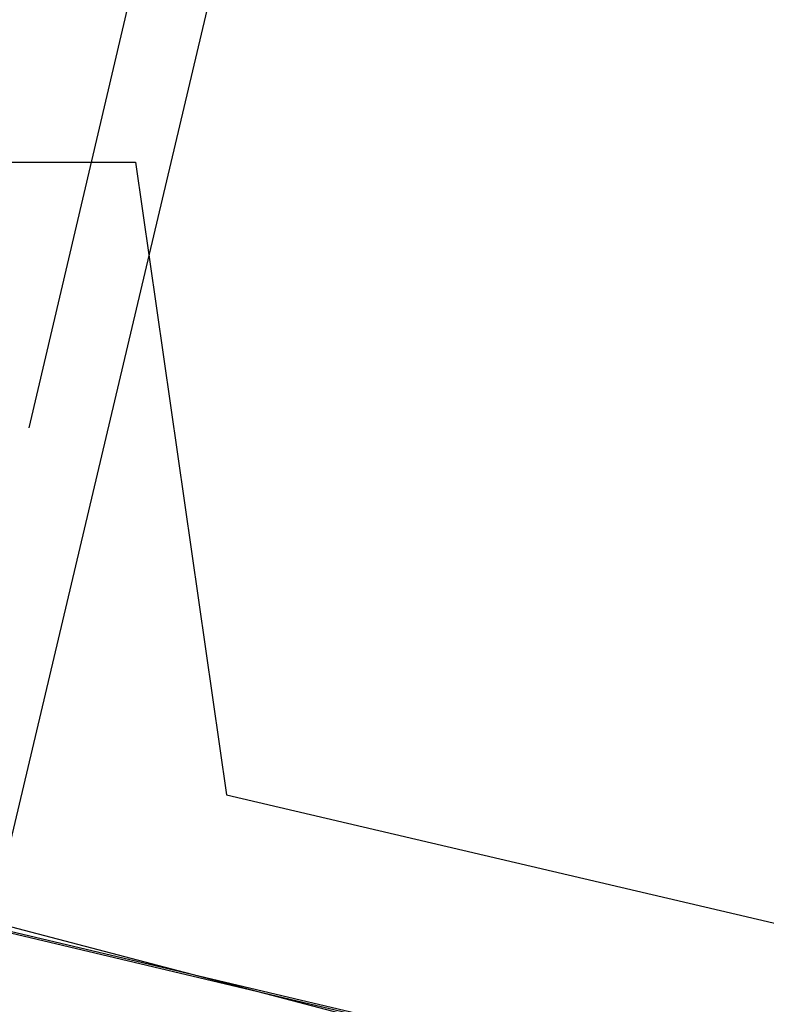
# Model space of a CAD drawing. Header units: feet. Extents: x -79 to 198, y -22 to 181.
# Tile 181 of 256: x 124.207 to 124.731, y 111.746 to 112.438. Entities that reach past the tile are written whole.
import ezdxf

# ---------------------------------------------------------------- set-up
doc = ezdxf.new("R2010")
doc.units = ezdxf.units.FT
doc.layers.add('A-AREA-UNIDAD', color=30, linetype='CONTINUOUS')
doc.layers.add('A-LINEA', color=7, linetype='CONTINUOUS')

msp = doc.modelspace()

# ---------------------------------------------------------------- linework, layer by layer
at = {"layer": 'A-AREA-UNIDAD'}
msp.add_lwpolyline([(88, 128.2844), (94.848, 126.6844), (94.928, 125.6533), (94.72, 124.8889), (98.688, 124.0178), (98.88, 125.4578), (99.872, 125.4933), (100.032, 124.0533), (99.68, 123.6444), (99.36, 123.6444), (99.36, 122.9333), (98.96, 122.8978), (97.952, 118.3289), (100.08, 117.9733), (100.192, 117.8133), (106.752, 116.2489), (106.752, 115.7689), (106.912, 115.8933), (114.4, 114.0978), (115.488, 114.2044), (123.28, 112.3378), (124.288, 112.3378), (124.352, 111.8933), (135.968, 109.1733)], dxfattribs=at)
at = {"layer": 'A-LINEA'}
for p, q in [((128.0267, 128.0444), (124.1867, 111.8044)), ((124.2133, 112.1511), (125.9067, 119.3644)), ((114.5733, 114.0711), (131.1067, 110.1644)), ((114.5733, 114.0711), (127.1067, 111.1111))]:
    msp.add_line(p, q, dxfattribs=at)
msp.add_lwpolyline([(103.1067, 159.3911), (103.0667, 159.2178), (102.5733, 157.1111), (102.8667, 156.9378), (100.9867, 148.9911), (103.5867, 148.3778), (103.4267, 147.7244), (111.4267, 145.8444), (113.8133, 145.2711), (117.8667, 144.3111), (114.9067, 131.8311), (119.4533, 130.7511), (119.2933, 130.0978), (122, 129.4578), (128.0267, 128.0444), (124.1867, 111.8044), (124.44, 111.7378), (125.7867, 111.4178), (129.48, 110.5511), (135.96, 109.0178), (135.88, 108.6844), (141.96, 107.2578)], dxfattribs=at)
msp.add_lwpolyline([(103.1067, 159.3911), (103.0667, 159.2178), (102.5733, 157.1111), (102.8667, 156.9378), (100.9867, 148.9911), (103.5867, 148.3778), (103.4267, 147.7244), (111.4267, 145.8444), (113.8133, 145.2711), (117.8667, 144.3111), (114.9067, 131.8311), (119.4533, 130.7511), (119.2933, 130.0978), (122, 129.4578), (128.0267, 128.0444), (124.1867, 111.8044), (124.44, 111.7378), (125.7867, 111.4178), (129.48, 110.5511), (135.96, 109.0178), (135.88, 108.6844), (141.96, 107.2578)], dxfattribs=at)

doc.saveas('drawing.dxf')
